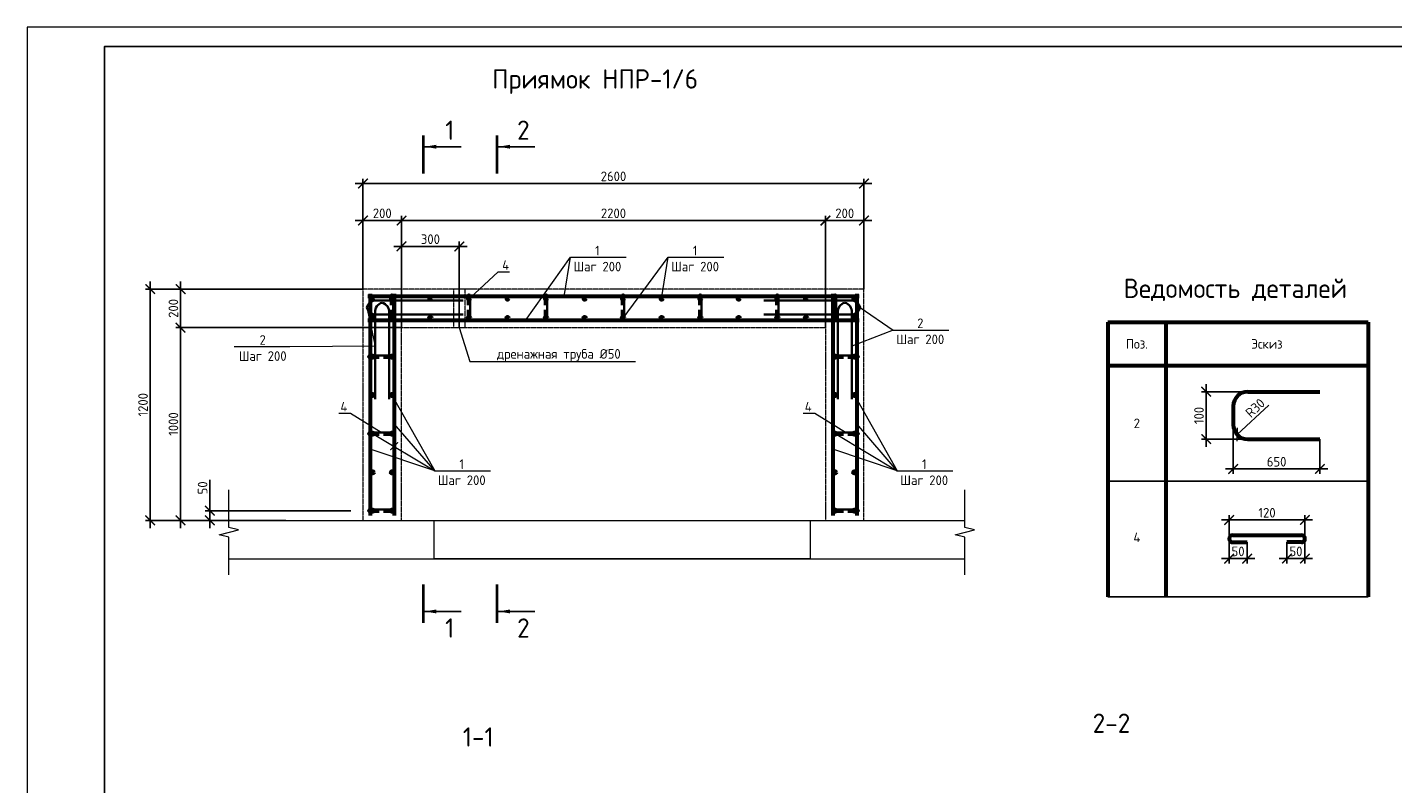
# Model space of a CAD drawing. Header units: millimetres. Extents: x 130535 to 3472113, y -231620 to 121434.
# Tile 21 of 133: x 344596 to 380023, y -209245 to -189620. Entities that reach past the tile are written whole.
import ezdxf
from ezdxf import colors
from ezdxf.entities.mleader import LeaderData, LeaderLine
from ezdxf.enums import TextEntityAlignment as Align
from ezdxf.math import Vec2, Vec3

# ---------------------------------------------------------------- set-up
doc = ezdxf.new("R2010")
doc.units = ezdxf.units.MM
doc.linetypes.add('DASHED', pattern=[7, 5, -2, 0])
doc.layers.get('DEFPOINTS').update_dxf_attribs({"color": 1, "lineweight": 0})
for name, color, linetype, lineweight in [('Основная 0.35', 200, 'Continuous', 35), ('Основная 0.60', 142, 'Continuous', 60), ('РАЗМЕРЫ', 1, 'Continuous', 9), ('Символы 0.20', 1, 'Continuous', 20), ('Текст 5.00', 82, 'Continuous', 50), ('Тонкая', 81, 'Continuous', 20), ('Тонкая 0.20', 30, 'Continuous', 20), ('ТОНКИЕ', 7, 'Continuous', 9), ('Штриховая 0.20', 42, 'DASHED', 20)]:
    doc.layers.add(name, color=color, linetype=linetype, lineweight=lineweight)
doc.layers.add('ТОЛСТЫЕ_ОСНОВНЫЕ', color=6, linetype='Continuous')
doc.styles.add('GOST-2.304_Type-B', font='GOST_Common.ttf')
doc.dimstyles.new('СПДС', dxfattribs={"dimscale": 100, "dimtxt": 2.5, "dimasz": 2.5, "dimexe": 1.25, "dimexo": 0, "dimtad": 1, "dimdec": 0, "dimtxsty": 'GOST-2.304_Type-B', "dimblk": 'ARCHTICK', "dimcen": 2.5, "dimdle": 2, "dimadec": 0, "dimazin": 2, "dimtfac": 0.75, "dimtdec": 0, "dimtmove": 1, "dimatfit": 3, "dimfxl": 1, "dimtolj": 1, "dimarcsym": 1})

# ---------------------------------------------------------------- blocks, each defined once
blk = doc.blocks.new('*U5')
at = {"layer": 'ТОЛСТЫЕ_ОСНОВНЫЕ', "color": 6}
blk.add_lwpolyline([(20, 5), (589, 5), (589, 415), (20, 415)], close=True, dxfattribs=at)
at = {"layer": 'ТОНКИЕ'}
blk.add_lwpolyline([(0, 0), (594, 0), (594, 420), (0, 420)], close=True, dxfattribs=at)
blk = doc.blocks.new('_ArchTick')
at = {"color": 0, "linetype": 'ByBlock', "const_width": 0.15}
blk.add_lwpolyline([(-0.5, -0.5), (0.5, 0.5)], dxfattribs=at)
blk = doc.blocks.new('*D756')
at = {"layer": 'DEFPOINTS', "color": 0, "linetype": 'Continuous', "lineweight": 0, "transparency": 16777216}
for p in [(352993, -202163), (349333, -202413), (351305, -202413)]:
    blk.add_point(p, dxfattribs=at)
at = {"layer": 'РАЗМЕРЫ', "color": 0, "linetype": 'Continuous', "lineweight": -2, "transparency": 16777216}
for p, q in [((349333, -201357), (349333, -202163)), ((352993, -202163), (349208, -202163)), ((349333, -201963), (349333, -202613)), ((351305, -202413), (349208, -202413))]:
    blk.add_line(p, q, dxfattribs=at)
at = {"layer": 'РАЗМЕРЫ', "color": 0, "linetype": 'Continuous', "lineweight": -2, "transparency": 16777216, "xscale": 250, "yscale": 250, "zscale": 250}
for p, rotation in [((349333, -202163), 90), ((349333, -202413), 270)]:
    blk.add_blockref('_ArchTick', p, dxfattribs=dict(at, rotation=rotation))
at = {"layer": 'РАЗМЕРЫ', "color": 0, "linetype": 'Continuous', "lineweight": 0, "transparency": 16777216, "insert": (349145, -201570), "char_height": 250, "attachment_point": 5, "rotation": 90, "style": 'GOST-2.304_Type-B'}
blk.add_mtext('\\A1;50', dxfattribs=at)
blk = doc.blocks.new('*D757')
at = {"layer": 'DEFPOINTS', "color": 0, "linetype": 'Continuous', "lineweight": 0, "transparency": 16777216}
for p in [(348573, -197413), (354305, -197413), (349824, -202413)]:
    blk.add_point(p, dxfattribs=at)
at = {"layer": 'РАЗМЕРЫ', "color": 0, "linetype": 'Continuous', "lineweight": -2, "transparency": 16777216}
for p, q in [((348573, -202613), (348573, -197213)), ((354305, -197413), (348448, -197413)), ((349824, -202413), (348448, -202413))]:
    blk.add_line(p, q, dxfattribs=at)
at = {"layer": 'РАЗМЕРЫ', "color": 0, "linetype": 'Continuous', "lineweight": -2, "transparency": 16777216, "xscale": 250, "yscale": 250, "zscale": 250}
for p, rotation in [((348573, -197413), 90), ((348573, -202413), 270)]:
    blk.add_blockref('_ArchTick', p, dxfattribs=dict(at, rotation=rotation))
at = {"layer": 'РАЗМЕРЫ', "color": 0, "linetype": 'Continuous', "lineweight": 0, "transparency": 16777216, "insert": (348386, -199913), "char_height": 250, "attachment_point": 5, "rotation": 90, "style": 'GOST-2.304_Type-B'}
blk.add_mtext('\\A1;1000', dxfattribs=at)
blk = doc.blocks.new('*D758')
at = {"layer": 'DEFPOINTS', "color": 0, "linetype": 'Continuous', "lineweight": 0, "transparency": 16777216}
for p in [(348573, -196413), (353305, -196413), (354305, -197413)]:
    blk.add_point(p, dxfattribs=at)
at = {"layer": 'РАЗМЕРЫ', "color": 0, "linetype": 'Continuous', "lineweight": -2, "transparency": 16777216}
for p, q in [((348573, -197613), (348573, -196213)), ((353305, -196413), (348448, -196413)), ((354305, -197413), (348448, -197413))]:
    blk.add_line(p, q, dxfattribs=at)
at = {"layer": 'РАЗМЕРЫ', "color": 0, "linetype": 'Continuous', "lineweight": -2, "transparency": 16777216, "xscale": 250, "yscale": 250, "zscale": 250}
for p, rotation in [((348573, -196413), 90), ((348573, -197413), 270)]:
    blk.add_blockref('_ArchTick', p, dxfattribs=dict(at, rotation=rotation))
at = {"layer": 'РАЗМЕРЫ', "color": 0, "linetype": 'Continuous', "lineweight": 0, "transparency": 16777216, "insert": (348386, -196913), "char_height": 250, "attachment_point": 5, "rotation": 90, "style": 'GOST-2.304_Type-B'}
blk.add_mtext('\\A1;200', dxfattribs=at)
blk = doc.blocks.new('*D759')
at = {"layer": 'DEFPOINTS', "color": 0, "linetype": 'Continuous', "lineweight": 0, "transparency": 16777216}
for p in [(354305, -194633), (353305, -196413), (354305, -197413)]:
    blk.add_point(p, dxfattribs=at)
at = {"layer": 'РАЗМЕРЫ', "color": 0, "linetype": 'Continuous', "lineweight": -2, "transparency": 16777216}
for p, q in [((353105, -194633), (354505, -194633)), ((353305, -196413), (353305, -194508)), ((354305, -197413), (354305, -194508))]:
    blk.add_line(p, q, dxfattribs=at)
at = {"layer": 'РАЗМЕРЫ', "color": 0, "linetype": 'Continuous', "lineweight": -2, "transparency": 16777216, "xscale": 250, "yscale": 250, "zscale": 250, "rotation": 180}
blk.add_blockref('_ArchTick', (353305, -194633), dxfattribs=at)
at = {"layer": 'РАЗМЕРЫ', "color": 0, "linetype": 'Continuous', "lineweight": -2, "transparency": 16777216, "xscale": 250, "yscale": 250, "zscale": 250}
blk.add_blockref('_ArchTick', (354305, -194633), dxfattribs=at)
at = {"layer": 'РАЗМЕРЫ', "color": 0, "linetype": 'Continuous', "lineweight": 0, "transparency": 16777216, "insert": (353805, -194446), "char_height": 250, "attachment_point": 5, "style": 'GOST-2.304_Type-B'}
blk.add_mtext('\\A1;200', dxfattribs=at)
blk = doc.blocks.new('*D760')
at = {"layer": 'DEFPOINTS', "color": 0, "linetype": 'Continuous', "lineweight": 0, "transparency": 16777216}
for p in [(365305, -194633), (354305, -197413), (365305, -197413)]:
    blk.add_point(p, dxfattribs=at)
at = {"layer": 'РАЗМЕРЫ', "color": 0, "linetype": 'Continuous', "lineweight": -2, "transparency": 16777216}
for p, q in [((354105, -194633), (365505, -194633)), ((354305, -197413), (354305, -194508)), ((365305, -197413), (365305, -194508))]:
    blk.add_line(p, q, dxfattribs=at)
at = {"layer": 'РАЗМЕРЫ', "color": 0, "linetype": 'Continuous', "lineweight": -2, "transparency": 16777216, "xscale": 250, "yscale": 250, "zscale": 250, "rotation": 180}
blk.add_blockref('_ArchTick', (354305, -194633), dxfattribs=at)
at = {"layer": 'РАЗМЕРЫ', "color": 0, "linetype": 'Continuous', "lineweight": -2, "transparency": 16777216, "xscale": 250, "yscale": 250, "zscale": 250}
blk.add_blockref('_ArchTick', (365305, -194633), dxfattribs=at)
at = {"layer": 'РАЗМЕРЫ', "color": 0, "linetype": 'Continuous', "lineweight": 0, "transparency": 16777216, "insert": (359805, -194446), "char_height": 250, "attachment_point": 5, "style": 'GOST-2.304_Type-B'}
blk.add_mtext('\\A1;2200', dxfattribs=at)
blk = doc.blocks.new('*D761')
at = {"layer": 'DEFPOINTS', "color": 0, "linetype": 'Continuous', "lineweight": 0, "transparency": 16777216}
for p in [(366305, -194633), (366305, -196413), (365305, -197413)]:
    blk.add_point(p, dxfattribs=at)
at = {"layer": 'РАЗМЕРЫ', "color": 0, "linetype": 'Continuous', "lineweight": -2, "transparency": 16777216}
for p, q in [((365105, -194633), (366505, -194633)), ((365305, -197413), (365305, -194508)), ((366305, -196413), (366305, -194508))]:
    blk.add_line(p, q, dxfattribs=at)
at = {"layer": 'РАЗМЕРЫ', "color": 0, "linetype": 'Continuous', "lineweight": -2, "transparency": 16777216, "xscale": 250, "yscale": 250, "zscale": 250, "rotation": 180}
blk.add_blockref('_ArchTick', (365305, -194633), dxfattribs=at)
at = {"layer": 'РАЗМЕРЫ', "color": 0, "linetype": 'Continuous', "lineweight": -2, "transparency": 16777216, "xscale": 250, "yscale": 250, "zscale": 250}
blk.add_blockref('_ArchTick', (366305, -194633), dxfattribs=at)
at = {"layer": 'РАЗМЕРЫ', "color": 0, "linetype": 'Continuous', "lineweight": 0, "transparency": 16777216, "insert": (365805, -194446), "char_height": 250, "attachment_point": 5, "style": 'GOST-2.304_Type-B'}
blk.add_mtext('\\A1;200', dxfattribs=at)
blk = doc.blocks.new('A$C862932c0')
at = {"layer": 'Основная 0.35'}
for p, q in [((130, 6), (6, 6)), ((6, -6), (56, -6)), ((130, -6), (80, -6))]:
    blk.add_line(p, q, dxfattribs=at)
for centre, start, end in [((6, 0), 90, 270), ((130, 0), 270, 90)]:
    blk.add_arc(centre, 6, start, end, dxfattribs=at)
blk = doc.blocks.new('_None')
blk = doc.blocks.new('*D762')
at = {"layer": 'DEFPOINTS', "color": 0, "linetype": 'Continuous', "lineweight": 0, "transparency": 16777216}
for p in [(366305, -193675), (353305, -194913), (366305, -194913)]:
    blk.add_point(p, dxfattribs=at)
at = {"layer": 'РАЗМЕРЫ', "color": 0, "linetype": 'Continuous', "lineweight": -2, "transparency": 16777216}
for p, q in [((353105, -193675), (366505, -193675)), ((353305, -194913), (353305, -193550)), ((366305, -194913), (366305, -193550))]:
    blk.add_line(p, q, dxfattribs=at)
at = {"layer": 'РАЗМЕРЫ', "color": 0, "linetype": 'Continuous', "lineweight": -2, "transparency": 16777216, "xscale": 250, "yscale": 250, "zscale": 250, "rotation": 180}
blk.add_blockref('_ArchTick', (353305, -193675), dxfattribs=at)
at = {"layer": 'РАЗМЕРЫ', "color": 0, "linetype": 'Continuous', "lineweight": -2, "transparency": 16777216, "xscale": 250, "yscale": 250, "zscale": 250}
blk.add_blockref('_ArchTick', (366305, -193675), dxfattribs=at)
at = {"layer": 'РАЗМЕРЫ', "color": 0, "linetype": 'Continuous', "lineweight": 0, "transparency": 16777216, "insert": (359805, -193487), "char_height": 250, "attachment_point": 5, "style": 'GOST-2.304_Type-B'}
blk.add_mtext('\\A1;2600', dxfattribs=at)
blk = doc.blocks.new('*D763')
at = {"layer": 'DEFPOINTS', "color": 0, "linetype": 'Continuous', "lineweight": 0, "transparency": 16777216}
for p in [(347785, -196413), (351305, -196413), (349824, -202413)]:
    blk.add_point(p, dxfattribs=at)
at = {"layer": 'РАЗМЕРЫ', "color": 0, "linetype": 'Continuous', "lineweight": -2, "transparency": 16777216}
for p, q in [((347785, -202613), (347785, -196213)), ((351305, -196413), (347660, -196413)), ((349824, -202413), (347660, -202413))]:
    blk.add_line(p, q, dxfattribs=at)
at = {"layer": 'РАЗМЕРЫ', "color": 0, "linetype": 'Continuous', "lineweight": -2, "transparency": 16777216, "xscale": 250, "yscale": 250, "zscale": 250}
for p, rotation in [((347785, -196413), 90), ((347785, -202413), 270)]:
    blk.add_blockref('_ArchTick', p, dxfattribs=dict(at, rotation=rotation))
at = {"layer": 'РАЗМЕРЫ', "color": 0, "linetype": 'Continuous', "lineweight": 0, "transparency": 16777216, "insert": (347598, -199413), "char_height": 250, "attachment_point": 5, "rotation": 90, "style": 'GOST-2.304_Type-B'}
blk.add_mtext('\\A1;1200', dxfattribs=at)
blk = doc.blocks.new('*D764')
at = {"layer": 'DEFPOINTS', "color": 0, "linetype": 'Continuous', "lineweight": 0, "transparency": 16777216}
for p in [(355805, -195305), (354305, -197413), (355805, -197413)]:
    blk.add_point(p, dxfattribs=at)
at = {"layer": 'РАЗМЕРЫ', "color": 0, "linetype": 'Continuous', "lineweight": -2, "transparency": 16777216}
for p, q in [((354305, -197413), (354305, -195180)), ((355805, -197413), (355805, -195180)), ((354105, -195305), (356005, -195305))]:
    blk.add_line(p, q, dxfattribs=at)
at = {"layer": 'РАЗМЕРЫ', "color": 0, "linetype": 'Continuous', "lineweight": -2, "transparency": 16777216, "xscale": 250, "yscale": 250, "zscale": 250, "rotation": 180}
blk.add_blockref('_ArchTick', (354305, -195305), dxfattribs=at)
at = {"layer": 'РАЗМЕРЫ', "color": 0, "linetype": 'Continuous', "lineweight": -2, "transparency": 16777216, "xscale": 250, "yscale": 250, "zscale": 250}
blk.add_blockref('_ArchTick', (355805, -195305), dxfattribs=at)
at = {"layer": 'РАЗМЕРЫ', "color": 0, "linetype": 'Continuous', "lineweight": 0, "transparency": 16777216, "insert": (355055, -195117), "char_height": 250, "attachment_point": 5, "style": 'GOST-2.304_Type-B'}
blk.add_mtext('\\A1;300', dxfattribs=at)
blk = doc.blocks.new('*D776')
at = {"layer": 'DEFPOINTS', "color": 0, "linetype": 'Continuous', "lineweight": 0, "transparency": 16777216}
for p in [(375184, -199076), (376261, -199076), (376261, -200306)]:
    blk.add_point(p, dxfattribs=at)
at = {"layer": 'РАЗМЕРЫ', "color": 0, "linetype": 'Continuous', "lineweight": -2, "transparency": 16777216}
for p, q in [((376261, -199076), (375059, -199076)), ((375184, -200506), (375184, -198876)), ((376261, -200306), (375059, -200306))]:
    blk.add_line(p, q, dxfattribs=at)
at = {"layer": 'РАЗМЕРЫ', "color": 0, "linetype": 'Continuous', "lineweight": -2, "transparency": 16777216, "xscale": 250, "yscale": 250, "zscale": 250}
for p, rotation in [((375184, -199076), 90), ((375184, -200306), 270)]:
    blk.add_blockref('_ArchTick', p, dxfattribs=dict(at, rotation=rotation))
at = {"layer": 'РАЗМЕРЫ', "color": 0, "linetype": 'Continuous', "lineweight": 0, "transparency": 16777216, "insert": (374996, -199691), "char_height": 250, "attachment_point": 5, "rotation": 90, "style": 'GOST-2.304_Type-B'}
blk.add_mtext('\\A1;100', dxfattribs=at)
blk = doc.blocks.new('*D777')
at = {"layer": 'DEFPOINTS', "color": 0, "linetype": 'Continuous', "lineweight": 0, "transparency": 16777216}
for p in [(375886, -199931), (378136, -200306), (378136, -201079)]:
    blk.add_point(p, dxfattribs=at)
at = {"layer": 'РАЗМЕРЫ', "color": 0, "linetype": 'Continuous', "lineweight": -2, "transparency": 16777216}
for p, q in [((375886, -199931), (375886, -201204)), ((378136, -200306), (378136, -201204)), ((375686, -201079), (378336, -201079))]:
    blk.add_line(p, q, dxfattribs=at)
at = {"layer": 'РАЗМЕРЫ', "color": 0, "linetype": 'Continuous', "lineweight": -2, "transparency": 16777216, "xscale": 250, "yscale": 250, "zscale": 250, "rotation": 180}
blk.add_blockref('_ArchTick', (375886, -201079), dxfattribs=at)
at = {"layer": 'РАЗМЕРЫ', "color": 0, "linetype": 'Continuous', "lineweight": -2, "transparency": 16777216, "xscale": 250, "yscale": 250, "zscale": 250}
blk.add_blockref('_ArchTick', (378136, -201079), dxfattribs=at)
at = {"layer": 'РАЗМЕРЫ', "color": 0, "linetype": 'Continuous', "lineweight": 0, "transparency": 16777216, "insert": (377011, -200892), "char_height": 250, "attachment_point": 5, "style": 'GOST-2.304_Type-B'}
blk.add_mtext('\\A1;650', dxfattribs=at)
blk = doc.blocks.new('*D778')
at = {"layer": 'DEFPOINTS', "color": 0, "linetype": 'Continuous', "lineweight": 0, "transparency": 16777216}
for p in [(376261, -199931), (375987, -200186)]:
    blk.add_point(p, dxfattribs=at)
at = {"layer": 'РАЗМЕРЫ', "color": 0, "linetype": 'Continuous', "lineweight": -2, "transparency": 16777216}
blk.add_line((376811, -199421), (375987, -200186), dxfattribs=at)
at = {"layer": 'РАЗМЕРЫ', "color": 0, "linetype": 'Continuous', "lineweight": -2, "transparency": 16777216, "xscale": 250, "yscale": 250, "zscale": 250, "rotation": 222.8482016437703}
blk.add_blockref('_ArchTick', (375987, -200186), dxfattribs=at)
at = {"layer": 'РАЗМЕРЫ', "color": 0, "linetype": 'Continuous', "lineweight": 0, "transparency": 16777216, "insert": (376455, -199496), "char_height": 250, "attachment_point": 5, "rotation": 42.8482, "style": 'GOST-2.304_Type-B'}
blk.add_mtext('\\A1;R30', dxfattribs=at)
blk = doc.blocks.new('*D779')
at = {"layer": 'DEFPOINTS', "color": 0, "linetype": 'Continuous', "lineweight": 0, "transparency": 16777216}
for p in [(377280, -202982), (377746, -202890), (377280, -203405)]:
    blk.add_point(p, dxfattribs=at)
at = {"layer": 'РАЗМЕРЫ', "color": 0, "linetype": 'Continuous', "lineweight": -2, "transparency": 16777216}
for p, q in [((377280, -202982), (377280, -203530)), ((377746, -202890), (377746, -203530)), ((377946, -203405), (377080, -203405))]:
    blk.add_line(p, q, dxfattribs=at)
at = {"layer": 'РАЗМЕРЫ', "color": 0, "linetype": 'Continuous', "lineweight": -2, "transparency": 16777216, "xscale": 250, "yscale": 250, "zscale": 250, "rotation": 180}
blk.add_blockref('_ArchTick', (377280, -203405), dxfattribs=at)
at = {"layer": 'РАЗМЕРЫ', "color": 0, "linetype": 'Continuous', "lineweight": -2, "transparency": 16777216, "xscale": 250, "yscale": 250, "zscale": 250}
blk.add_blockref('_ArchTick', (377746, -203405), dxfattribs=at)
at = {"layer": 'РАЗМЕРЫ', "color": 0, "linetype": 'Continuous', "lineweight": 0, "transparency": 16777216, "insert": (377513, -203218), "char_height": 250, "attachment_point": 5, "style": 'GOST-2.304_Type-B'}
blk.add_mtext('\\A1;50', dxfattribs=at)
blk = doc.blocks.new('*D780')
at = {"layer": 'DEFPOINTS', "color": 0, "linetype": 'Continuous', "lineweight": 0, "transparency": 16777216}
for p in [(375778, -202890), (376245, -202982), (376245, -203405)]:
    blk.add_point(p, dxfattribs=at)
at = {"layer": 'РАЗМЕРЫ', "color": 0, "linetype": 'Continuous', "lineweight": -2, "transparency": 16777216}
for p, q in [((375778, -202890), (375778, -203530)), ((376245, -202982), (376245, -203530)), ((375578, -203405), (376445, -203405))]:
    blk.add_line(p, q, dxfattribs=at)
at = {"layer": 'РАЗМЕРЫ', "color": 0, "linetype": 'Continuous', "lineweight": -2, "transparency": 16777216, "xscale": 250, "yscale": 250, "zscale": 250, "rotation": 180}
blk.add_blockref('_ArchTick', (375778, -203405), dxfattribs=at)
at = {"layer": 'РАЗМЕРЫ', "color": 0, "linetype": 'Continuous', "lineweight": -2, "transparency": 16777216, "xscale": 250, "yscale": 250, "zscale": 250}
blk.add_blockref('_ArchTick', (376245, -203405), dxfattribs=at)
at = {"layer": 'РАЗМЕРЫ', "color": 0, "linetype": 'Continuous', "lineweight": 0, "transparency": 16777216, "insert": (376011, -203218), "char_height": 250, "attachment_point": 5, "style": 'GOST-2.304_Type-B'}
blk.add_mtext('\\A1;50', dxfattribs=at)
blk = doc.blocks.new('*D781')
at = {"layer": 'DEFPOINTS', "color": 0, "linetype": 'Continuous', "lineweight": 0, "transparency": 16777216}
for p in [(377746, -202402), (375780, -202870), (377746, -202891)]:
    blk.add_point(p, dxfattribs=at)
at = {"layer": 'РАЗМЕРЫ', "color": 0, "linetype": 'Continuous', "lineweight": -2, "transparency": 16777216}
for p, q in [((375780, -202870), (375780, -202277)), ((377746, -202891), (377746, -202277)), ((375580, -202402), (377946, -202402))]:
    blk.add_line(p, q, dxfattribs=at)
at = {"layer": 'РАЗМЕРЫ', "color": 0, "linetype": 'Continuous', "lineweight": -2, "transparency": 16777216, "xscale": 250, "yscale": 250, "zscale": 250, "rotation": 180}
blk.add_blockref('_ArchTick', (375780, -202402), dxfattribs=at)
at = {"layer": 'РАЗМЕРЫ', "color": 0, "linetype": 'Continuous', "lineweight": -2, "transparency": 16777216, "xscale": 250, "yscale": 250, "zscale": 250}
blk.add_blockref('_ArchTick', (377746, -202402), dxfattribs=at)
at = {"layer": 'РАЗМЕРЫ', "color": 0, "linetype": 'Continuous', "lineweight": 0, "transparency": 16777216, "insert": (376763, -202215), "char_height": 250, "attachment_point": 5, "style": 'GOST-2.304_Type-B'}
blk.add_mtext('\\A1;120', dxfattribs=at)

msp = doc.modelspace()

# ---------------------------------------------------------------- linework, layer by layer
at = {"layer": 'Основная 0.35'}
for p, q in [((353406.7, -196889.8), (353406.7, -196888)), ((355906.7, -196708.6), (353656.7, -196708.6)), ((353801.6, -196768.2), (353799.8, -196768.2)), ((363703, -196708.6), (365953, -196708.6)), ((365808.1, -196768.2), (365809.9, -196768.2)), ((366203, -196889.8), (366203, -196888)), ((353620.5, -199268.2), (353620.5, -197018.2)), ((355906.7, -197069.1), (353656.7, -197069.1)), ((353981, -199268.2), (353981, -197018.2)), ((363703, -197069.1), (365953, -197069.1)), ((365628.7, -199268.2), (365628.7, -197018.2)), ((365989.3, -199268.2), (365989.3, -197018.2))]:
    msp.add_line(p, q, dxfattribs=at)
for centre, start, end in [((353634.1, -196940.6), 84.44835, 167.41224), ((353634.1, -196837.2), 192.58776, 275.55165), ((353852.4, -196995.7), 102.58776, 185.55165), ((353749, -196995.7), 354.44835, 77.41224), ((365860.7, -196995.7), 102.58776, 185.55165), ((365757.3, -196995.7), 354.44835, 77.41224), ((365975.6, -196940.6), 12.58776, 95.55165), ((365975.6, -196837.2), 264.44835, 347.41224)]:
    msp.add_arc(centre, 233.1, start, end, dxfattribs=at)
at = {"layer": 'Основная 0.60'}
for p, q in [((366179.9, -196602.8), (353429.9, -196602.8)), ((353494.9, -196537.8), (353494.9, -202287.8)), ((354114.9, -196537.8), (354114.9, -202287.8)), ((365494.9, -196537.8), (365494.9, -202287.8)), ((366114.9, -196537.8), (366114.9, -202287.8)), ((366179.9, -197222.8), (353429.9, -197222.8)), ((376261.5, -199076.1), (378136.5, -199076.1)), ((375886.5, -199451.1), (375886.5, -199930.7)), ((376261.5, -200305.7), (378136.5, -200305.7)), ((375869.5, -202798.5), (377654.6, -202798.5)), ((375869.5, -202982.2), (376244.5, -202982.2)), ((377654.6, -202982.2), (377279.6, -202982.2))]:
    msp.add_line(p, q, dxfattribs=at)
at = {"layer": 'Основная 0.60', "linetype": 'Continuous', "lineweight": 60}
for p, q in [((372635.3, -197270.5), (379385.3, -197270.5)), ((372635.3, -197270.5), (372635.3, -204395.5)), ((374135.3, -197270.5), (374135.3, -204395.5)), ((379385.3, -197270.5), (379385.3, -204395.5)), ((372635.3, -198395.5), (379385.3, -198395.5))]:
    msp.add_line(p, q, dxfattribs=at)
at = {"layer": 'Основная 0.60', "linetype": 'Continuous', "lineweight": -3}
for p, q in [((372635.3, -201395.5), (379385.3, -201395.5)), ((372635.3, -201395.5), (379385.3, -201395.5)), ((372635.3, -204395.5), (379385.3, -204395.5))]:
    msp.add_line(p, q, dxfattribs=at)
at = {"layer": 'Основная 0.60'}
for centre in [(353554.9, -196662.8), (353554.9, -196662.8), (354054.9, -196662.8), (355054.9, -196662.8), (356054.9, -196662.8), (357054.9, -196662.8), (358054.9, -196662.8), (359054.9, -196662.8), (360054.9, -196662.8), (361054.9, -196662.8), (362054.9, -196662.8), (363054.9, -196662.8), (364054.9, -196662.8), (364800.7, -196662.8), (365554.9, -196662.8), (366054.9, -196662.8), (353554.9, -197162.8), (354054.9, -197162.8), (355054.9, -197162.8), (356054.9, -197162.8), (357054.9, -197162.8), (358054.9, -197162.8), (359054.9, -197162.8), (360054.9, -197162.8), (361054.9, -197162.8), (362054.9, -197162.8), (363054.9, -197162.8), (364054.9, -197162.8), (364800.7, -197162.8), (365554.9, -197162.8), (366054.9, -197162.8), (353554.9, -198162.8), (354054.9, -198162.8), (365554.9, -198162.8), (366054.9, -198162.8), (353554.9, -199162.8), (354054.9, -199162.8), (365554.9, -199162.8), (366054.9, -199162.8), (353554.9, -200162.8), (354054.9, -200162.8), (365554.9, -200162.8), (366054.9, -200162.8), (353554.9, -201162.8), (354054.9, -201162.8), (365554.9, -201162.8), (366054.9, -201162.8), (353554.9, -202162.8), (354054.9, -202162.8), (365554.9, -202162.8), (366054.9, -202162.8)]:
    msp.add_circle(centre, 30, dxfattribs=at)
for centre, radius, start, end in [((376261.5, -199451.1), 375, 90, 180), ((376261.5, -199930.7), 375, 180, 270), ((375869.5, -202890.4), 91.8, 90, 270), ((377654.6, -202890.4), 91.8, 270, 90)]:
    msp.add_arc(centre, radius, start, end, dxfattribs=at)
at = {"layer": 'РАЗМЕРЫ', "linetype": 'Continuous', "lineweight": 0}
for p, q in [((357519.7, -197222.8), (358685.6, -195587.2)), ((360054.9, -197162.8), (361220.7, -195587.2)), ((353554.9, -200162.8), (355165.6, -201130.3)), ((355165.6, -201130.3), (354114.9, -199906.2)), ((365554.9, -200162.8), (367165.6, -201130.3)), ((367165.6, -201130.3), (366114.9, -199906.2)), ((355165.6, -201130.3), (353494.9, -200565.1)), ((367165.6, -201130.3), (365494.9, -200565.1))]:
    msp.add_line(p, q, dxfattribs=at)
at = {"layer": 'Символы 0.20'}
msp.add_lwpolyline([(367063.9, -197474.2), (365989.3, -197893.2)], dxfattribs=at)
at = {"layer": 'Тонкая'}
for points in [[(349823.9, -203827.6), (349823.9, -203677.6), (349823.9, -202848.1), (349573.9, -202785.6), (350073.9, -202660.6), (349823.9, -202598.1), (349823.9, -201768.5), (349823.9, -201618.5)], [(368922.2, -203827.6), (368922.2, -203677.6), (368922.2, -202848.1), (368672.2, -202785.6), (369172.2, -202660.6), (368922.2, -202598.1), (368922.2, -201768.5), (368922.2, -201618.5)]]:
    msp.add_lwpolyline(points, dxfattribs=at)
at = {"layer": 'Тонкая 0.20'}
msp.add_line((349823.9, -202412.8), (355154.9, -202412.8), dxfattribs=at)
at = {"layer": 'Тонкая 0.20', "ltscale": 6}
for p, q in [((364919.6, -202412.8), (368922.2, -202412.8)), ((349823.9, -203412.8), (368922.2, -203412.8))]:
    msp.add_line(p, q, dxfattribs=at)
at = {"layer": 'Тонкая 0.20'}
msp.add_lwpolyline([(355154.9, -202412.8), (364904.9, -202412.8), (364904.9, -203412.8), (355154.9, -203412.8)], close=True, dxfattribs=at)
at = {"layer": 'ТОНКИЕ', "linetype": 'Continuous', "lineweight": 25, "ltscale": 200}
for p, q in [((354906.6, -192718.4), (355856.6, -192718.4)), ((356817.1, -192718.4), (357767.1, -192718.4)), ((354906.6, -204776.1), (355856.6, -204776.1)), ((356817.1, -204776.1), (357767.1, -204776.1))]:
    msp.add_line(p, q, dxfattribs=at)
at = {"layer": 'ТОНКИЕ', "linetype": 'Continuous', "lineweight": 25, "ltscale": 200, "const_width": 70}
for points in [[(354871.6, -192418.4), (354871.6, -193418.4)], [(356782.1, -192418.4), (356782.1, -193418.4)], [(354871.6, -205076.1), (354871.6, -204076.1)], [(356782.1, -205076.1), (356782.1, -204076.1)]]:
    msp.add_lwpolyline(points, dxfattribs=at)
at = {"layer": 'ТОНКИЕ', "linetype": 'Continuous', "lineweight": 25, "ltscale": 200}
for points in [[(354906.6, -192718.4), (355207.1, -192668.1), (355207.1, -192768.6)], [(356817.1, -192718.4), (357117.6, -192668.1), (357117.6, -192768.6)], [(354906.6, -204776.1), (355207.1, -204725.9), (355207.1, -204826.4)], [(356817.1, -204776.1), (357117.6, -204725.9), (357117.6, -204826.4)]]:
    msp.add_solid(points, dxfattribs=at)
at = {"layer": 'Штриховая 0.20'}
msp.add_lwpolyline([(366304.9, -202412.8), (366304.9, -196412.8), (353304.9, -196412.8), (353304.9, -202412.8), (354304.9, -202412.8), (354304.9, -197412.8), (365304.9, -197412.8), (365304.9, -202412.8), (366304.9, -202412.8)], dxfattribs=at)
msp.add_lwpolyline([(355654.9, -196412.8), (355654.9, -197412.8), (355954.9, -197412.8), (355954.9, -196412.8)], close=True, dxfattribs=at)

# ---------------------------------------------------------------- block references
at = {"xscale": 100, "yscale": 100, "zscale": 100}
msp.add_blockref('*U5', (344595.6, -231619.8), dxfattribs=at)
at = {"layer": 'Символы 0.20'}
for name, p, xscale, yscale, zscale, rotation in [('A$C862932c0', (354054.9, -196548.9), 5, 5, 5, 270), ('A$C862932c0', (356054.9, -196548.9), 5, 5, 5, 270), ('A$C862932c0', (358054.9, -196548.9), 5, 5, 5, 270), ('A$C862932c0', (360054.9, -196548.9), 5, 5, 5, 270), ('A$C862932c0', (362054.9, -196548.9), 5, 5, 5, 270), ('A$C862932c0', (364054.9, -196548.9), 5, 5, 5, 270), ('A$C862932c0', (365554.9, -196548.9), 5, 5, 5, 270), ('_ArchTick', (354114.9, -200488), 200, 200, 200, 180.0000000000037)]:
    msp.add_blockref(name, p, dxfattribs=dict(at, xscale=xscale, yscale=yscale, zscale=zscale, rotation=rotation))
at = {"layer": 'Символы 0.20', "yscale": 5, "zscale": 5}
for p, xscale in [((353440.9, -198162.8), 5), ((366168.8, -198162.8), -5), ((353440.9, -200162.8), 5), ((366168.8, -200162.8), -5), ((353440.9, -202162.8), 5), ((366168.8, -202162.8), -5)]:
    msp.add_blockref('A$C862932c0', p, dxfattribs=dict(at, xscale=xscale))

# ---------------------------------------------------------------- texts
at = {"layer": 'Основная 0.60', "linetype": 'Continuous', "lineweight": -3, "attachment_point": 5, "style": 'GOST-2.304_Type-B'}
for s, insert, char_height, width in [('Ведомость деталей', (375940.3, -196432.1), 500, 6669.969), ('Поз.', (373385.3, -197833), 250, 1200), ('Эскиз', (376760.3, -197833), 250, 1200), ('2', (373385.3, -199895.5), 250, 1200), ('4', (373385.3, -202855.4), 250, 1200)]:
    msp.add_mtext(s, dxfattribs=dict(at, insert=insert, char_height=char_height, width=width))
at = {"layer": 'Текст 5.00', "style": 'GOST-2.304_Type-B'}
for s, p in [('Приямок НПР-1/6', (359328.7, -190960.5)), ('2-2', (372726.3, -207675.9)), ('1-1', (356296, -208034))]:
    msp.add_text(s, height=500, dxfattribs=at).set_placement(p, align=Align.MIDDLE_CENTER)
at = {"layer": 'ТОНКИЕ', "linetype": 'Continuous', "lineweight": 0, "char_height": 500, "attachment_point": 5, "style": 'GOST-2.304_Type-B'}
for s, insert in [('1', (355556.6, -192288.4)), ('2', (357467.1, -192288.4)), ('1', (355556.6, -205206.1)), ('2', (357467.1, -205206.1))]:
    msp.add_mtext_dynamic_manual_height_columns(s, width=723.88, gutter_width=25, heights=[0], dxfattribs=dict(at, insert=insert))

# ---------------------------------------------------------------- dimensions: what is measured, and where the dimension line sits
at = {"layer": 'РАЗМЕРЫ', "color": 3, "linetype": 'Continuous', "lineweight": 0}
for base, p1, p2, picture, middle in [((366304.9, -193674.7), (353304.9, -194912.8), (366304.9, -194912.8), '*D762', (359804.9, -193487.2)), ((354304.9, -194633.3), (353304.9, -196412.8), (354304.9, -197412.8), '*D759', (353804.9, -194445.8)), ((365304.9, -194633.3), (354304.9, -197412.8), (365304.9, -197412.8), '*D760', (359804.9, -194445.8)), ((366304.9, -194633.3), (365304.9, -197412.8), (366304.9, -196412.8), '*D761', (365804.9, -194445.8)), ((355804.9, -195304.7), (354304.9, -197412.8), (355804.9, -197412.8), '*D764', (355054.9, -195117.2))]:
    dim = msp.add_linear_dim(base=base, p1=p1, p2=p2, dimstyle='СПДС', override={"dimlfac": 0.2}, dxfattribs=at)
    dim.commit()
    dim.dimension.update_dxf_attribs({"geometry": picture, "text_midpoint": middle})
for base, p1, p2, angle, picture, middle in [((347785.4, -196412.8), (349823.9, -202412.8), (351304.9, -196412.8), 90, '*D763', (347597.9, -199412.8)), ((348573.1, -196412.8), (354304.9, -197412.8), (353304.9, -196412.8), 270, '*D758', (348385.6, -196912.8)), ((348573.1, -197412.8), (349823.9, -202412.8), (354304.9, -197412.8), 270, '*D757', (348385.6, -199912.8))]:
    dim = msp.add_linear_dim(base=base, p1=p1, p2=p2, angle=angle, dimstyle='СПДС', override={"dimlfac": 0.2}, dxfattribs=at)
    dim.commit()
    dim.dimension.update_dxf_attribs({"geometry": picture, "text_midpoint": middle})
for base, p1, p2, angle, text, picture, middle in [((375183.9, -199076.1), (376261.5, -200305.7), (376261.5, -199076.1), 90, '100', '*D776', (374996.4, -199690.9)), ((377279.6, -203405.2), (377746.4, -202890.4), (377279.6, -202982.2), 180, '50', '*D779', (377513, -203217.7))]:
    dim = msp.add_linear_dim(base=base, p1=p1, p2=p2, angle=angle, text=text, dimstyle='СПДС', override={"dimlfac": 0.2}, dxfattribs=at)
    dim.commit()
    dim.dimension.update_dxf_attribs({"geometry": picture, "text_midpoint": middle})
dim = msp.add_radius_dim(center=(376261.5, -199930.7), mpoint=(375986.6, -200185.7), text='R30', dimstyle='СПДС', override={"dimlfac": 0.2}, dxfattribs=at)
dim.commit()
dim.dimension.update_dxf_attribs({"geometry": '*D778', "text_midpoint": (376582.3, -199633.2), "dimtype": 164})
for base, p1, p2, text, picture, middle in [((378136.5, -201079.1), (375886.5, -199930.7), (378136.5, -200305.7), '650', '*D777', (377011.5, -200891.6)), ((377746.4, -202402.4), (375779.9, -202870.4), (377746.4, -202891.3), '120', '*D781', (376763.2, -202214.9)), ((376244.5, -203405.2), (375777.7, -202890.4), (376244.5, -202982.2), '50', '*D780', (376011.1, -203217.7))]:
    dim = msp.add_linear_dim(base=base, p1=p1, p2=p2, text=text, dimstyle='СПДС', override={"dimlfac": 0.2}, dxfattribs=at)
    dim.commit()
    dim.dimension.update_dxf_attribs({"geometry": picture, "text_midpoint": middle})
dim = msp.add_linear_dim(base=(349332.8, -202412.8), p1=(352992.6, -202162.8), p2=(351304.9, -202412.8), angle=270, dimstyle='СПДС', override={"dimlfac": 0.2}, dxfattribs=at)
dim.commit()
dim.dimension.update_dxf_attribs({"geometry": '*D756', "text_midpoint": (349314, -201569.7), "dimtype": 160})

# ---------------------------------------------------------------- leaders
at = {"layer": 'Символы 0.20'}
ml = msp.add_multileader_mtext('Standard', dxfattribs=at)
ml.set_content('1\\PШаг 200', color=256, style='GOST-2.304_Type-B')
ml.set_leader_properties(color=256, linetype='ByLayer', lineweight=-1)
ml.set_arrow_properties(name='NONE')
ml.build(insert=Vec2(0, 0))
ml.multileader.update_dxf_attribs({"text_left_attachment_type": 6, "text_right_attachment_type": 6, "dogleg_length": 1, "arrow_head_size": 18, "scale": 20})
ctx = ml.context
ctx.base_point, ctx.scale, ctx.char_height, ctx.arrow_head_size, ctx.landing_gap_size, ctx.plane_origin = Vec3(358785.6, -195587.2), 20, 250, 18, 9, Vec3(354934.9, -195720.6)
ctx.left_attachment, ctx.right_attachment, ctx.text_align_type = 6, 6, 1
notes = []
notes.append((ctx, [(0, (1, 1, 0), (358685.6, -195587.2), (1, 0), 100, [(0, [(358529, -196602.8)], 0, [])])]))
ctx.mtext.insert, ctx.mtext.alignment, ctx.mtext.flow_direction = Vec3(359387.4, -195287.2), 2, 5
ml = msp.add_multileader_mtext('Standard', dxfattribs=at)
ml.set_content('1\\PШаг 200', color=256, style='GOST-2.304_Type-B')
ml.set_leader_properties(color=256, linetype='ByLayer', lineweight=-1)
ml.set_arrow_properties(name='NONE')
ml.build(insert=Vec2(0, 0))
ml.multileader.update_dxf_attribs({"text_left_attachment_type": 6, "text_right_attachment_type": 6, "dogleg_length": 1, "arrow_head_size": 18, "scale": 20})
ctx = ml.context
ctx.base_point, ctx.scale, ctx.char_height, ctx.arrow_head_size, ctx.landing_gap_size, ctx.plane_origin = Vec3(361320.7, -195587.2), 20, 250, 18, 9, Vec3(357470, -195720.6)
ctx.left_attachment, ctx.right_attachment, ctx.text_align_type = 6, 6, 1
notes.append((ctx, [(0, (1, 1, 0), (361220.7, -195587.2), (1, 0), 100, [(0, [(361054.9, -196662.8)], 0, [])])]))
ctx.mtext.insert, ctx.mtext.alignment, ctx.mtext.flow_direction = Vec3(361922.5, -195287.2), 2, 5
ml = msp.add_multileader_mtext('Standard', dxfattribs=at)
ml.set_content('4', color=256, style='GOST-2.304_Type-B')
ml.set_leader_properties(color=256, linetype='ByLayer', lineweight=-1)
ml.set_arrow_properties(name='NONE')
ml.build(insert=Vec2(0, 0))
ml.multileader.update_dxf_attribs({"text_left_attachment_type": 6, "text_right_attachment_type": 6, "dogleg_length": 1, "arrow_head_size": 18, "scale": 20})
ctx = ml.context
ctx.base_point, ctx.scale, ctx.char_height, ctx.arrow_head_size, ctx.landing_gap_size, ctx.plane_origin = Vec3(356908.9, -195962), 20, 250, 18, 9, Vec3(355176.9, -198401)
ctx.left_attachment, ctx.right_attachment = 6, 6
notes.append((ctx, [(0, (1, 1, 0), (356808.9, -195962), (1, 0), 100, [(0, [(356084.9, -196638.9)], 0, [])])]))
ctx.mtext.insert, ctx.mtext.flow_direction = Vec3(356917.9, -195662), 5
ml = msp.add_multileader_mtext('Standard', dxfattribs=at)
ml.set_content('2\\PШаг 200', color=256, style='GOST-2.304_Type-B')
ml.set_leader_properties(color=256, linetype='ByLayer', lineweight=-1)
ml.set_arrow_properties(name='NONE')
ml.build(insert=Vec2(0, 0))
ml.multileader.update_dxf_attribs({"text_left_attachment_type": 6, "text_right_attachment_type": 6, "dogleg_length": 1, "arrow_head_size": 18, "scale": 20})
ctx = ml.context
ctx.base_point, ctx.scale, ctx.char_height, ctx.arrow_head_size, ctx.landing_gap_size, ctx.plane_origin = Vec3(350100.8, -197907.7), 20, 250, 18, 9, Vec3(350524.5, -196013.6)
ctx.left_attachment, ctx.right_attachment, ctx.text_align_type = 6, 6, 1
notes.append((ctx, [(0, (1, 1, 0), (351404.4, -197907.7), (-1, 0), 100, [(1, [(353406.7, -196888), (353620.5, -197893.2)], 0, [])])]))
ctx.mtext.insert, ctx.mtext.alignment, ctx.mtext.flow_direction = Vec3(350702.6, -197607.7), 2, 5
ml = msp.add_multileader_mtext('Standard', dxfattribs=at)
ml.set_content('2\\PШаг 200', color=256, style='GOST-2.304_Type-B')
ml.set_leader_properties(color=256, linetype='ByLayer', lineweight=-1)
ml.set_arrow_properties(name='NONE')
ml.build(insert=Vec2(0, 0))
ml.multileader.update_dxf_attribs({"text_left_attachment_type": 6, "text_right_attachment_type": 6, "dogleg_length": 1, "arrow_head_size": 18, "scale": 20})
ctx = ml.context
ctx.base_point, ctx.scale, ctx.char_height, ctx.arrow_head_size, ctx.landing_gap_size, ctx.plane_origin = Vec3(367163.9, -197474.2), 20, 250, 18, 9, Vec3(367585.2, -196013.6)
ctx.left_attachment, ctx.right_attachment, ctx.text_align_type = 6, 6, 1
notes.append((ctx, [(0, (1, 1, 0), (367063.9, -197474.2), (1, 0), 100, [(0, [(366203, -196888)], 0, [])])]))
ctx.mtext.insert, ctx.mtext.alignment, ctx.mtext.flow_direction = Vec3(367765.7, -197174.2), 2, 5
ml = msp.add_multileader_mtext('Standard', dxfattribs=at)
ml.set_content('дренажная труба %%C50', color=256, style='GOST-2.304_Type-B')
ml.set_leader_properties(color=256, linetype='ByLayer', lineweight=-1)
ml.set_arrow_properties(name='NONE')
ml.build(insert=Vec2(0, 0))
ml.multileader.update_dxf_attribs({"text_left_attachment_type": 6, "text_right_attachment_type": 6, "dogleg_length": 1, "arrow_head_size": 18, "scale": 20})
ctx = ml.context
ctx.base_point, ctx.scale, ctx.char_height, ctx.arrow_head_size, ctx.landing_gap_size, ctx.plane_origin = Vec3(356715.6, -198293.5), 20, 250, 18, 9, Vec3(355998.6, -201820.3)
ctx.left_attachment, ctx.right_attachment, ctx.text_align_type = 6, 6, 1
notes.append((ctx, [(1, (1, 1, 0), (356076.4, -198293.5), (1, 0), 639.1, [(0, [(355804.9, -197412.8)], 0, [])])]))
ctx.mtext.insert, ctx.mtext.alignment, ctx.mtext.flow_direction = Vec3(358385.2, -197968.5), 2, 5
ml = msp.add_multileader_mtext('Standard', dxfattribs=at)
ml.set_content('4', color=256, style='GOST-2.304_Type-B')
ml.set_leader_properties(color=256, linetype='ByLayer', lineweight=-1)
ml.set_arrow_properties(name='NONE')
ml.build(insert=Vec2(0, 0))
ml.multileader.update_dxf_attribs({"text_left_attachment_type": 6, "text_right_attachment_type": 6, "dogleg_length": 1, "arrow_head_size": 18, "scale": 20})
ctx = ml.context
ctx.base_point, ctx.scale, ctx.char_height, ctx.arrow_head_size, ctx.landing_gap_size, ctx.plane_origin = Vec3(352710.5, -199639.5), 20, 250, 18, 9, Vec3(352530.9, -200132.8)
ctx.left_attachment, ctx.right_attachment = 6, 6
notes.append((ctx, [(0, (1, 1, 0), (352978.5, -199639.5), (-1, 0), 100, [(0, [(353780.9, -200132.8)], 0, [])])]))
ctx.mtext.insert, ctx.mtext.flow_direction = Vec3(352719.5, -199339.5), 5
ml = msp.add_multileader_mtext('Standard', dxfattribs=at)
ml.set_content('1\\PШаг 200', color=256, style='GOST-2.304_Type-B')
ml.set_leader_properties(color=256, linetype='ByLayer', lineweight=-1)
ml.set_arrow_properties(name='NONE')
ml.build(insert=Vec2(0, 0))
ml.multileader.update_dxf_attribs({"text_left_attachment_type": 6, "text_right_attachment_type": 6, "dogleg_length": 1, "arrow_head_size": 18, "scale": 20})
ctx = ml.context
ctx.base_point, ctx.scale, ctx.char_height, ctx.arrow_head_size, ctx.landing_gap_size, ctx.plane_origin = Vec3(355265.6, -201130.3), 20, 250, 18, 9, Vec3(351414.9, -201263.7)
ctx.left_attachment, ctx.right_attachment, ctx.text_align_type = 6, 6, 1
notes.append((ctx, [(0, (1, 1, 0), (355165.6, -201130.3), (1, 0), 100, [(0, [(354054.9, -199162.8)], 0, [])])]))
ctx.mtext.insert, ctx.mtext.alignment, ctx.mtext.flow_direction = Vec3(355867.4, -200830.3), 2, 5
ml = msp.add_multileader_mtext('Standard', dxfattribs=at)
ml.set_content('4', color=256, style='GOST-2.304_Type-B')
ml.set_leader_properties(color=256, linetype='ByLayer', lineweight=-1)
ml.set_arrow_properties(name='NONE')
ml.build(insert=Vec2(0, 0))
ml.multileader.update_dxf_attribs({"text_left_attachment_type": 6, "text_right_attachment_type": 6, "dogleg_length": 1, "arrow_head_size": 18, "scale": 20})
ctx = ml.context
ctx.base_point, ctx.scale, ctx.char_height, ctx.arrow_head_size, ctx.landing_gap_size, ctx.plane_origin = Vec3(364758.4, -199639.5), 20, 250, 18, 9, Vec3(364578.8, -200132.8)
ctx.left_attachment, ctx.right_attachment = 6, 6
notes.append((ctx, [(0, (1, 1, 0), (365026.4, -199639.5), (-1, 0), 100, [(0, [(365828.8, -200132.8)], 0, [])])]))
ctx.mtext.insert, ctx.mtext.flow_direction = Vec3(364767.4, -199339.5), 5
ml = msp.add_multileader_mtext('Standard', dxfattribs=at)
ml.set_content('1\\PШаг 200', color=256, style='GOST-2.304_Type-B')
ml.set_leader_properties(color=256, linetype='ByLayer', lineweight=-1)
ml.set_arrow_properties(name='NONE')
ml.build(insert=Vec2(0, 0))
ml.multileader.update_dxf_attribs({"text_left_attachment_type": 6, "text_right_attachment_type": 6, "dogleg_length": 1, "arrow_head_size": 18, "scale": 20})
ctx = ml.context
ctx.base_point, ctx.scale, ctx.char_height, ctx.arrow_head_size, ctx.landing_gap_size, ctx.plane_origin = Vec3(367265.6, -201130.3), 20, 250, 18, 9, Vec3(363414.9, -201263.7)
ctx.left_attachment, ctx.right_attachment, ctx.text_align_type = 6, 6, 1
notes.append((ctx, [(0, (1, 1, 0), (367165.6, -201130.3), (1, 0), 100, [(0, [(366054.9, -199162.8)], 0, [])])]))
ctx.mtext.insert, ctx.mtext.alignment, ctx.mtext.flow_direction = Vec3(367867.4, -200830.3), 2, 5
for ctx, leaders in notes:
    for number, flags, end, landing, length, lines in leaders:
        leader = LeaderData()
        leader.index, (leader.has_last_leader_line, leader.has_dogleg_vector, leader.attachment_direction) = number, flags
        leader.last_leader_point, leader.dogleg_vector, leader.dogleg_length = Vec3(end), Vec3(landing), length
        for number, points, colour, breaks in lines:
            line = LeaderLine()
            line.index, line.vertices, line.color, line.breaks = number, Vec3.list(points), colors.encode_raw_color(colour), breaks
            leader.lines.append(line)
        ctx.leaders.append(leader)

doc.saveas('drawing.dxf')
